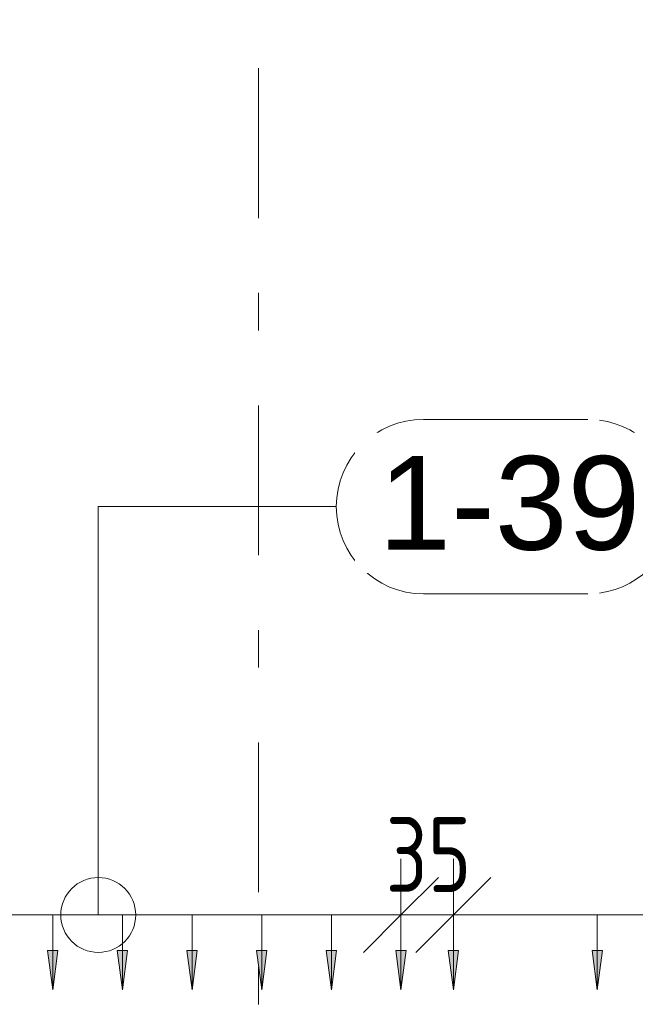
# Model space of a CAD drawing. Header units: millimetres. Extents: x 4307 to 42792, y 1610 to 10025.
# Tile 13 of 256: x 5811 to 6221, y 6036 to 6693. Entities that reach past the tile are written whole.
import ezdxf

# ---------------------------------------------------------------- set-up
doc = ezdxf.new("R2010")
doc.units = ezdxf.units.MM
doc.linetypes.add('Čára osnovy', pattern=[225, 100, -50, 25, -50])
for name, color, linetype, lineweight in [('A-ANNO-DIMS', 211, 'Continuous', 5), ('A-ANNO-DIMS-25', 211, 'Continuous', 5), ('S-GRID', 1, 'Continuous', 5), ('S-RBAR-IDEN', 171, 'Continuous', 5)]:
    doc.layers.add(name, color=color, linetype=linetype, lineweight=lineweight)
doc.styles.add('Arial_1', font='arial.ttf', dxfattribs={"height": 62.5})
doc.styles.add('ISOCPEUR_2', font='isocpeur.ttf', dxfattribs={"width": 0.8, "height": 50})
doc.dimstyles.new('Vnitřní', dxfattribs={"dimscale": 304.8, "dimtxt": 49.799059, "dimasz": 0.164042, "dimexe": 0.123031, "dimexo": 0.0625, "dimgap": 0, "dimtad": 1, "dimdec": 0, "dimzin": 0, "dimdsep": 46, "dimtxsty": 'ISOCPEUR_2', "dimblk1": 'OBLIQUE', "dimblk2": 'OBLIQUE', "dimsah": 1, "dimcen": 0.09, "dimdle": 0.123031, "dimazin": 0, "dimtfac": 1, "dimtdec": 4, "dimtix": 1, "dimtmove": 0, "dimatfit": 3, "dimfxl": 0.123031, "dimfxlon": 1, "dimtvp": 1, "dimtolj": 1, "dimtzin": 0, "dimarcsym": 2})
doc.dimstyles.new('Výztuž_kusy__řezy_', dxfattribs={"dimscale": 304.8, "dimtxt": 0.18, "dimasz": 0, "dimexe": 0, "dimexo": 0.0625, "dimgap": 0.082021, "dimtad": 1, "dimdec": 0, "dimzin": 0, "dimdsep": 46, "dimtxsty": 'Arial_1', "dimblk1": 'NONE', "dimblk2": 'NONE', "dimsah": 1, "dimcen": 0.09, "dimazin": 0, "dimtfac": 1, "dimtdec": 4, "dimtix": 1, "dimtmove": 0, "dimatfit": 3, "dimfxl": 0.164042, "dimfxlon": 1, "dimtvp": 1, "dimtfill": 1, "dimtolj": 1, "dimtzin": 0, "dimarcsym": 2})
doc.dimstyles.new('Výztuž_kusy__řezy__1', dxfattribs={"dimscale": 304.8, "dimtxt": 0.18, "dimasz": 0, "dimexe": 0, "dimexo": 0.0625, "dimgap": 0.082021, "dimtad": 1, "dimdec": 0, "dimzin": 0, "dimdsep": 46, "dimtxsty": 'ISOCPEUR_2', "dimblk1": 'NONE', "dimblk2": 'NONE', "dimsah": 1, "dimcen": 0.09, "dimazin": 0, "dimtfac": 1, "dimtdec": 4, "dimtix": 1, "dimtmove": 0, "dimatfit": 3, "dimfxl": 0.164042, "dimfxlon": 1, "dimtvp": 1, "dimtfill": 1, "dimtolj": 1, "dimtzin": 0, "dimarcsym": 2})

# ---------------------------------------------------------------- blocks, each defined once
blk = doc.blocks.new('DIMBLOCK226-V1')
at = {"layer": 'A-ANNO-DIMS-25'}
for points in [[(5786.24, 6045.48), (5789.7, 6071.76), (5782.78, 6071.76)], [(5832.7, 6045.48), (5836.16, 6071.76), (5829.24, 6071.76)]]:
    blk.add_hatch(color=256, dxfattribs=at).paths.add_polyline_path(points)
for p, q in [((5786.24, 6095.48), (5832.7, 6095.48)), ((5786.24, 6095.48), (5786.24, 6095.48)), ((5786.24, 6095.48), (5786.24, 6045.48)), ((5832.7, 6095.48), (5832.7, 6095.48)), ((5832.7, 6095.48), (5832.7, 6045.48)), ((5789.7, 6071.76), (5782.78, 6071.76)), ((5782.78, 6071.76), (5786.24, 6045.48)), ((5786.24, 6045.48), (5789.7, 6071.76)), ((5836.16, 6071.76), (5829.24, 6071.76)), ((5829.24, 6071.76), (5832.7, 6045.48)), ((5832.7, 6045.48), (5836.16, 6071.76))]:
    blk.add_line(p, q, dxfattribs=at)
blk = doc.blocks.new('_None')
blk = doc.blocks.new('DIMBLOCK227-V1')
at = {"layer": 'A-ANNO-DIMS-25'}
for points in [[(5832.7, 6045.48), (5836.16, 6071.76), (5829.24, 6071.76)], [(5879.16, 6045.48), (5882.62, 6071.76), (5875.7, 6071.76)]]:
    blk.add_hatch(color=256, dxfattribs=at).paths.add_polyline_path(points)
for p, q in [((5832.7, 6095.48), (5879.16, 6095.48)), ((5832.7, 6095.48), (5832.7, 6095.48)), ((5832.7, 6095.48), (5832.7, 6045.48)), ((5879.16, 6095.48), (5879.16, 6095.48)), ((5879.16, 6095.48), (5879.16, 6045.48)), ((5836.16, 6071.76), (5829.24, 6071.76)), ((5829.24, 6071.76), (5832.7, 6045.48)), ((5832.7, 6045.48), (5836.16, 6071.76)), ((5882.62, 6071.76), (5875.7, 6071.76)), ((5875.7, 6071.76), (5879.16, 6045.48)), ((5879.16, 6045.48), (5882.62, 6071.76))]:
    blk.add_line(p, q, dxfattribs=at)
blk = doc.blocks.new('DIMBLOCK228-V1')
at = {"layer": 'A-ANNO-DIMS-25'}
for points in [[(5879.16, 6045.48), (5882.62, 6071.76), (5875.7, 6071.76)], [(5925.62, 6045.48), (5929.08, 6071.76), (5922.16, 6071.76)]]:
    blk.add_hatch(color=256, dxfattribs=at).paths.add_polyline_path(points)
for p, q in [((5879.16, 6095.48), (5925.62, 6095.48)), ((5879.16, 6095.48), (5879.16, 6095.48)), ((5879.16, 6095.48), (5879.16, 6045.48)), ((5925.62, 6095.48), (5925.62, 6095.48)), ((5925.62, 6095.48), (5925.62, 6045.48)), ((5882.62, 6071.76), (5875.7, 6071.76)), ((5875.7, 6071.76), (5879.16, 6045.48)), ((5879.16, 6045.48), (5882.62, 6071.76)), ((5929.08, 6071.76), (5922.16, 6071.76)), ((5922.16, 6071.76), (5925.62, 6045.48)), ((5925.62, 6045.48), (5929.08, 6071.76))]:
    blk.add_line(p, q, dxfattribs=at)
blk = doc.blocks.new('DIMBLOCK229-V1')
at = {"layer": 'A-ANNO-DIMS-25'}
for points in [[(5925.62, 6045.48), (5929.08, 6071.76), (5922.16, 6071.76)], [(5972.08, 6045.48), (5975.54, 6071.76), (5968.62, 6071.76)]]:
    blk.add_hatch(color=256, dxfattribs=at).paths.add_polyline_path(points)
for p, q in [((5925.62, 6095.48), (5972.08, 6095.48)), ((5925.62, 6095.48), (5925.62, 6095.48)), ((5925.62, 6095.48), (5925.62, 6045.48)), ((5972.08, 6095.48), (5972.08, 6095.48)), ((5972.08, 6095.48), (5972.08, 6045.48)), ((5929.08, 6071.76), (5922.16, 6071.76)), ((5922.16, 6071.76), (5925.62, 6045.48)), ((5925.62, 6045.48), (5929.08, 6071.76)), ((5975.54, 6071.76), (5968.62, 6071.76)), ((5968.62, 6071.76), (5972.08, 6045.48)), ((5972.08, 6045.48), (5975.54, 6071.76))]:
    blk.add_line(p, q, dxfattribs=at)
blk = doc.blocks.new('DIMBLOCK230-V1')
at = {"layer": 'A-ANNO-DIMS-25'}
for points in [[(5972.08, 6045.48), (5975.54, 6071.76), (5968.62, 6071.76)], [(6018.54, 6045.48), (6022, 6071.76), (6015.08, 6071.76)]]:
    blk.add_hatch(color=256, dxfattribs=at).paths.add_polyline_path(points)
for p, q in [((5972.08, 6095.48), (6018.54, 6095.48)), ((5972.08, 6095.48), (5972.08, 6095.48)), ((5972.08, 6095.48), (5972.08, 6045.48)), ((6018.54, 6095.48), (6018.54, 6095.48)), ((6018.54, 6095.48), (6018.54, 6045.48)), ((5975.54, 6071.76), (5968.62, 6071.76)), ((5968.62, 6071.76), (5972.08, 6045.48)), ((5972.08, 6045.48), (5975.54, 6071.76)), ((6022, 6071.76), (6015.08, 6071.76)), ((6015.08, 6071.76), (6018.54, 6045.48)), ((6018.54, 6045.48), (6022, 6071.76))]:
    blk.add_line(p, q, dxfattribs=at)
blk = doc.blocks.new('DIMBLOCK231-V1')
at = {"layer": 'A-ANNO-DIMS-25'}
for points in [[(6018.54, 6045.48), (6022, 6071.76), (6015.08, 6071.76)], [(6065, 6045.48), (6068.46, 6071.76), (6061.54, 6071.76)]]:
    blk.add_hatch(color=256, dxfattribs=at).paths.add_polyline_path(points)
for p, q in [((6018.54, 6095.48), (6065, 6095.48)), ((6018.54, 6095.48), (6018.54, 6095.48)), ((6018.54, 6095.48), (6018.54, 6045.48)), ((6065, 6095.48), (6065, 6095.48)), ((6065, 6095.48), (6065, 6045.48)), ((6022, 6071.76), (6015.08, 6071.76)), ((6015.08, 6071.76), (6018.54, 6045.48)), ((6018.54, 6045.48), (6022, 6071.76)), ((6068.46, 6071.76), (6061.54, 6071.76)), ((6061.54, 6071.76), (6065, 6045.48)), ((6065, 6045.48), (6068.46, 6071.76))]:
    blk.add_line(p, q, dxfattribs=at)
blk = doc.blocks.new('DIMBLOCK232-V1')
at = {"layer": 'A-ANNO-DIMS-25'}
for points in [[(5461.02, 6045.48), (5464.49, 6071.76), (5457.56, 6071.76)], [(5507.48, 6045.48), (5510.94, 6071.76), (5504.02, 6071.76)], [(5553.94, 6045.48), (5557.4, 6071.76), (5550.48, 6071.76)], [(5600.4, 6045.48), (5603.86, 6071.76), (5596.94, 6071.76)], [(5646.86, 6045.48), (5650.32, 6071.76), (5643.4, 6071.76)], [(5693.32, 6045.48), (5696.78, 6071.76), (5689.86, 6071.76)], [(5739.78, 6045.48), (5743.24, 6071.76), (5736.32, 6071.76)], [(5786.24, 6045.48), (5789.7, 6071.76), (5782.78, 6071.76)], [(5832.7, 6045.48), (5836.16, 6071.76), (5829.24, 6071.76)], [(5879.16, 6045.48), (5882.62, 6071.76), (5875.7, 6071.76)], [(5925.62, 6045.48), (5929.08, 6071.76), (5922.16, 6071.76)], [(5972.08, 6045.48), (5975.54, 6071.76), (5968.62, 6071.76)], [(6018.54, 6045.48), (6022, 6071.76), (6015.08, 6071.76)], [(6065, 6045.48), (6068.46, 6071.76), (6061.54, 6071.76)]]:
    blk.add_hatch(color=256, dxfattribs=at).paths.add_polyline_path(points)
for p, q in [((5461.02, 6095.48), (6065, 6095.48)), ((5461.02, 6095.48), (5507.48, 6095.48)), ((5461.02, 6095.48), (5461.02, 6095.48)), ((5461.02, 6095.48), (5461.02, 6045.48)), ((5507.48, 6095.48), (5553.94, 6095.48)), ((5507.48, 6095.48), (5507.48, 6095.48)), ((5507.48, 6095.48), (5507.48, 6045.48)), ((5553.94, 6095.48), (5600.4, 6095.48)), ((5553.94, 6095.48), (5553.94, 6095.48)), ((5553.94, 6095.48), (5553.94, 6045.48)), ((5600.4, 6095.48), (5646.86, 6095.48)), ((5600.4, 6095.48), (5600.4, 6095.48)), ((5600.4, 6095.48), (5600.4, 6045.48)), ((5646.86, 6095.48), (5693.32, 6095.48)), ((5646.86, 6095.48), (5646.86, 6095.48)), ((5646.86, 6095.48), (5646.86, 6045.48)), ((5693.32, 6095.48), (5739.78, 6095.48)), ((5693.32, 6095.48), (5693.32, 6095.48)), ((5693.32, 6095.48), (5693.32, 6045.48)), ((5739.78, 6095.48), (5786.24, 6095.48)), ((5739.78, 6095.48), (5739.78, 6095.48)), ((5739.78, 6095.48), (5739.78, 6045.48)), ((5786.24, 6095.48), (5832.7, 6095.48)), ((5786.24, 6095.48), (5786.24, 6095.48)), ((5786.24, 6095.48), (5786.24, 6045.48)), ((5832.7, 6095.48), (5879.16, 6095.48)), ((5832.7, 6095.48), (5832.7, 6095.48)), ((5832.7, 6095.48), (5832.7, 6045.48)), ((5879.16, 6095.48), (5925.62, 6095.48)), ((5879.16, 6095.48), (5879.16, 6095.48)), ((5879.16, 6095.48), (5879.16, 6045.48)), ((5925.62, 6095.48), (5972.08, 6095.48)), ((5925.62, 6095.48), (5925.62, 6095.48)), ((5925.62, 6095.48), (5925.62, 6045.48)), ((5972.08, 6095.48), (6018.54, 6095.48)), ((5972.08, 6095.48), (5972.08, 6095.48)), ((5972.08, 6095.48), (5972.08, 6045.48)), ((6018.54, 6095.48), (6065, 6095.48)), ((6018.54, 6095.48), (6018.54, 6095.48)), ((6018.54, 6095.48), (6018.54, 6045.48)), ((6065, 6095.48), (6065, 6095.48)), ((6065, 6095.48), (6065, 6045.48)), ((5464.49, 6071.76), (5457.56, 6071.76)), ((5457.56, 6071.76), (5461.02, 6045.48)), ((5461.02, 6045.48), (5464.49, 6071.76)), ((5510.94, 6071.76), (5504.02, 6071.76)), ((5504.02, 6071.76), (5507.48, 6045.48)), ((5507.48, 6045.48), (5510.94, 6071.76)), ((5557.4, 6071.76), (5550.48, 6071.76)), ((5550.48, 6071.76), (5553.94, 6045.48)), ((5553.94, 6045.48), (5557.4, 6071.76)), ((5603.86, 6071.76), (5596.94, 6071.76)), ((5596.94, 6071.76), (5600.4, 6045.48)), ((5600.4, 6045.48), (5603.86, 6071.76)), ((5650.32, 6071.76), (5643.4, 6071.76)), ((5643.4, 6071.76), (5646.86, 6045.48)), ((5646.86, 6045.48), (5650.32, 6071.76)), ((5696.78, 6071.76), (5689.86, 6071.76)), ((5689.86, 6071.76), (5693.32, 6045.48)), ((5693.32, 6045.48), (5696.78, 6071.76)), ((5743.24, 6071.76), (5736.32, 6071.76)), ((5736.32, 6071.76), (5739.78, 6045.48)), ((5739.78, 6045.48), (5743.24, 6071.76)), ((5789.7, 6071.76), (5782.78, 6071.76)), ((5782.78, 6071.76), (5786.24, 6045.48)), ((5786.24, 6045.48), (5789.7, 6071.76)), ((5836.16, 6071.76), (5829.24, 6071.76)), ((5829.24, 6071.76), (5832.7, 6045.48)), ((5832.7, 6045.48), (5836.16, 6071.76)), ((5882.62, 6071.76), (5875.7, 6071.76)), ((5875.7, 6071.76), (5879.16, 6045.48)), ((5879.16, 6045.48), (5882.62, 6071.76)), ((5929.08, 6071.76), (5922.16, 6071.76)), ((5922.16, 6071.76), (5925.62, 6045.48)), ((5925.62, 6045.48), (5929.08, 6071.76)), ((5975.54, 6071.76), (5968.62, 6071.76)), ((5968.62, 6071.76), (5972.08, 6045.48)), ((5972.08, 6045.48), (5975.54, 6071.76)), ((6022, 6071.76), (6015.08, 6071.76)), ((6015.08, 6071.76), (6018.54, 6045.48)), ((6018.54, 6045.48), (6022, 6071.76)), ((6068.46, 6071.76), (6061.54, 6071.76)), ((6061.54, 6071.76), (6065, 6045.48)), ((6065, 6045.48), (6068.46, 6071.76))]:
    blk.add_line(p, q, dxfattribs=at)
blk = doc.blocks.new('Popisek výztuže__BEZ NATOČENÍ_ - _Typ_ množství_PRAVÝ _řezy_-573725-V1')
at = {"layer": 'S-RBAR-IDEN'}
for p, q in [((5911.19, 9413.62), (5801.5, 9413.62)), ((5801.5, 9297.19), (5911.19, 9297.19))]:
    blk.add_line(p, q, dxfattribs=at)
for centre, start, end in [((5801.5, 9355.4), 90, 270), ((5911.19, 9355.4), 277.64339, 82.35661)]:
    blk.add_arc(centre, 58.22, start, end, dxfattribs=at)
blk = doc.blocks.new('DIMBLOCK233-V1')
at = {"layer": 'A-ANNO-DIMS-25'}
for points in [[(6100, 6045.48), (6103.46, 6071.76), (6096.54, 6071.76)], [(6195.95, 6045.48), (6199.41, 6071.76), (6192.49, 6071.76)]]:
    blk.add_hatch(color=256, dxfattribs=at).paths.add_polyline_path(points)
for p, q in [((6100, 6095.48), (6195.95, 6095.48)), ((6100, 6095.48), (6100, 6095.48)), ((6100, 6095.48), (6100, 6045.48)), ((6195.95, 6095.48), (6195.95, 6095.48)), ((6195.95, 6095.48), (6195.95, 6045.48)), ((6103.46, 6071.76), (6096.54, 6071.76)), ((6096.54, 6071.76), (6100, 6045.48)), ((6100, 6045.48), (6103.46, 6071.76)), ((6199.41, 6071.76), (6192.49, 6071.76)), ((6192.49, 6071.76), (6195.95, 6045.48)), ((6195.95, 6045.48), (6199.41, 6071.76))]:
    blk.add_line(p, q, dxfattribs=at)
blk = doc.blocks.new('DIMBLOCK234-V1')
at = {"layer": 'A-ANNO-DIMS-25'}
for points in [[(6195.95, 6045.48), (6199.41, 6071.76), (6192.49, 6071.76)], [(6291.91, 6045.48), (6295.37, 6071.76), (6288.45, 6071.76)]]:
    blk.add_hatch(color=256, dxfattribs=at).paths.add_polyline_path(points)
for p, q in [((6195.95, 6095.48), (6291.91, 6095.48)), ((6195.95, 6095.48), (6195.95, 6095.48)), ((6195.95, 6095.48), (6195.95, 6045.48)), ((6291.91, 6095.48), (6291.91, 6095.48)), ((6291.91, 6095.48), (6291.91, 6045.48)), ((6199.41, 6071.76), (6192.49, 6071.76)), ((6192.49, 6071.76), (6195.95, 6045.48)), ((6195.95, 6045.48), (6199.41, 6071.76)), ((6295.37, 6071.76), (6288.45, 6071.76)), ((6288.45, 6071.76), (6291.91, 6045.48)), ((6291.91, 6045.48), (6295.37, 6071.76))]:
    blk.add_line(p, q, dxfattribs=at)
blk = doc.blocks.new('DIMBLOCK242-V1')
at = {"layer": 'A-ANNO-DIMS-25'}
for points in [[(6100, 6045.48), (6103.46, 6071.76), (6096.54, 6071.76)], [(6195.95, 6045.48), (6199.41, 6071.76), (6192.49, 6071.76)], [(6291.91, 6045.48), (6295.37, 6071.76), (6288.45, 6071.76)], [(6387.86, 6045.48), (6391.32, 6071.76), (6384.4, 6071.76)], [(6483.81, 6045.48), (6487.27, 6071.76), (6480.35, 6071.76)], [(6579.77, 6045.48), (6583.23, 6071.76), (6576.31, 6071.76)], [(6675.72, 6045.48), (6679.18, 6071.76), (6672.26, 6071.76)], [(6771.67, 6045.48), (6775.13, 6071.76), (6768.21, 6071.76)], [(6867.63, 6045.48), (6871.09, 6071.76), (6864.16, 6071.76)], [(6963.58, 6045.48), (6967.04, 6071.76), (6960.12, 6071.76)]]:
    blk.add_hatch(color=256, dxfattribs=at).paths.add_polyline_path(points)
for p, q in [((6100, 6095.48), (6963.58, 6095.48)), ((6100, 6095.48), (6195.95, 6095.48)), ((6100, 6095.48), (6100, 6095.48)), ((6100, 6095.48), (6100, 6045.48)), ((6195.95, 6095.48), (6291.91, 6095.48)), ((6195.95, 6095.48), (6195.95, 6095.48)), ((6195.95, 6095.48), (6195.95, 6045.48)), ((6291.91, 6095.48), (6387.86, 6095.48)), ((6291.91, 6095.48), (6291.91, 6095.48)), ((6291.91, 6095.48), (6291.91, 6045.48)), ((6387.86, 6095.48), (6483.81, 6095.48)), ((6387.86, 6095.48), (6387.86, 6095.48)), ((6387.86, 6095.48), (6387.86, 6045.48)), ((6483.81, 6095.48), (6579.77, 6095.48)), ((6483.81, 6095.48), (6483.81, 6095.48)), ((6483.81, 6095.48), (6483.81, 6045.48)), ((6579.77, 6095.48), (6675.72, 6095.48)), ((6579.77, 6095.48), (6579.77, 6095.48)), ((6579.77, 6095.48), (6579.77, 6045.48)), ((6675.72, 6095.48), (6771.67, 6095.48)), ((6675.72, 6095.48), (6675.72, 6095.48)), ((6675.72, 6095.48), (6675.72, 6045.48)), ((6771.67, 6095.48), (6867.63, 6095.48)), ((6771.67, 6095.48), (6771.67, 6095.48)), ((6771.67, 6095.48), (6771.67, 6045.48)), ((6867.63, 6095.48), (6963.58, 6095.48)), ((6867.63, 6095.48), (6867.63, 6095.48)), ((6867.63, 6095.48), (6867.63, 6045.48)), ((6963.58, 6095.48), (6963.58, 6095.48)), ((6963.58, 6095.48), (6963.58, 6045.48)), ((6103.46, 6071.76), (6096.54, 6071.76)), ((6096.54, 6071.76), (6100, 6045.48)), ((6100, 6045.48), (6103.46, 6071.76)), ((6199.41, 6071.76), (6192.49, 6071.76)), ((6192.49, 6071.76), (6195.95, 6045.48)), ((6195.95, 6045.48), (6199.41, 6071.76)), ((6295.37, 6071.76), (6288.45, 6071.76)), ((6288.45, 6071.76), (6291.91, 6045.48)), ((6291.91, 6045.48), (6295.37, 6071.76)), ((6391.32, 6071.76), (6384.4, 6071.76)), ((6384.4, 6071.76), (6387.86, 6045.48)), ((6387.86, 6045.48), (6391.32, 6071.76)), ((6487.27, 6071.76), (6480.35, 6071.76)), ((6480.35, 6071.76), (6483.81, 6045.48)), ((6483.81, 6045.48), (6487.27, 6071.76)), ((6583.23, 6071.76), (6576.31, 6071.76)), ((6576.31, 6071.76), (6579.77, 6045.48)), ((6579.77, 6045.48), (6583.23, 6071.76)), ((6679.18, 6071.76), (6672.26, 6071.76)), ((6672.26, 6071.76), (6675.72, 6045.48)), ((6675.72, 6045.48), (6679.18, 6071.76)), ((6775.13, 6071.76), (6768.21, 6071.76)), ((6768.21, 6071.76), (6771.67, 6045.48)), ((6771.67, 6045.48), (6775.13, 6071.76)), ((6871.09, 6071.76), (6864.16, 6071.76)), ((6864.16, 6071.76), (6867.63, 6045.48)), ((6867.63, 6045.48), (6871.09, 6071.76)), ((6967.04, 6071.76), (6960.12, 6071.76)), ((6960.12, 6071.76), (6963.58, 6045.48)), ((6963.58, 6045.48), (6967.04, 6071.76))]:
    blk.add_line(p, q, dxfattribs=at)
blk = doc.blocks.new('DIMBLOCK421-V1')
at = {"layer": 'A-ANNO-DIMS-25'}
for p, q in [((6065, 6095.48), (6065, 6132.98)), ((6100, 6095.48), (6100, 6132.98)), ((6065, 6095.48), (6090, 6120.48)), ((6100, 6095.48), (6125, 6120.48)), ((6027.5, 6095.48), (6137.5, 6095.48)), ((6065, 6095.48), (6040, 6070.48)), ((6065, 6095.48), (6065, 6057.98)), ((6100, 6095.48), (6075, 6070.48)), ((6100, 6095.48), (6100, 6057.98))]:
    blk.add_line(p, q, dxfattribs=at)
at = {"layer": 'A-ANNO-DIMS-25', "color": 0, "insert": (6054.73, 6160.8), "char_height": 50, "width": 66.6541, "attachment_point": 1, "line_spacing_factor": 1.149209, "style": 'ISOCPEUR_2'}
blk.add_mtext('35', dxfattribs=at)
blk = doc.blocks.new('_Oblique')
at = {"color": 0, "linetype": 'ByBlock', "lineweight": -2}
blk.add_line((-0.5, -0.5), (0.5, 0.5), dxfattribs=at)

msp = doc.modelspace()

# ---------------------------------------------------------------- linework, layer by layer
at = {"layer": 'S-GRID', "linetype": 'Čára osnovy', "lineweight": 9}
msp.add_line((5970, 2060.61), (5970, 9495.06), dxfattribs=at)
at = {"layer": 'S-RBAR-IDEN'}
for p, q in [((5863.07, 6368.01), (6021.82, 6368.01)), ((5863.07, 6095.48), (5863.07, 6368.01))]:
    msp.add_line(p, q, dxfattribs=at)
msp.add_circle((5863.07, 6095.48), 25, dxfattribs=at)

# ---------------------------------------------------------------- block references
msp.add_blockref('Popisek výztuže__BEZ NATOČENÍ_ - _Typ_ množství_PRAVÝ _řezy_-573725-V1', (278.54, -2987.39), dxfattribs=at)

# ---------------------------------------------------------------- dimensions: what is measured, and where the dimension line sits
at = {"layer": 'A-ANNO-DIMS'}
dim = msp.add_linear_dim(base=(6100, 6095.48), p1=(6065, 6057.98), p2=(6100, 6057.98), dimstyle='Vnitřní', override={"dimpost": '<>', "dimfxl": 35}, dxfattribs=at)
dim.commit()
dim.dimension.update_dxf_attribs({"geometry": 'DIMBLOCK421-V1', "text_midpoint": (6082.5, 6120.48)})
for base, p1, p2, text, dimstyle, override, picture, middle in [((6963.58, 6095.48), (6100, 6045.48), (6963.58, 6045.48), '96 864', 'Výztuž_kusy__řezy_', {"dimpost": '<>', "dimblk1": 'None', "dimblk2": 'None', "dimsah": 1, "dimfxl": 863.579293}, 'DIMBLOCK242-V1', (6531.79, 6152.39)), ((6065, 6095.48), (5461.02, 6045.48), (6065, 6045.48), '46 604', 'Výztuž_kusy__řezy__1', {"dimpost": '<>', "dimblk1": 'None', "dimblk2": 'None', "dimsah": 1, "dimfxl": 603.975809}, 'DIMBLOCK232-V1', (5763.01, 6145.49)), ((5832.7, 6095.48), (5786.24, 6045.48), (5832.7, 6045.48), ' ', 'Výztuž_kusy__řezy__1', {"dimpost": '<>', "dimfxl": 46.459678}, 'DIMBLOCK226-V1', (5809.47, 6095.48)), ((5879.16, 6095.48), (5832.7, 6045.48), (5879.16, 6045.48), ' ', 'Výztuž_kusy__řezy__1', {"dimpost": '<>', "dimfxl": 46.459678}, 'DIMBLOCK227-V1', (5855.93, 6095.48)), ((5925.62, 6095.48), (5879.16, 6045.48), (5925.62, 6045.48), ' ', 'Výztuž_kusy__řezy__1', {"dimpost": '<>', "dimfxl": 46.459678}, 'DIMBLOCK228-V1', (5902.39, 6095.48)), ((5972.08, 6095.48), (5925.62, 6045.48), (5972.08, 6045.48), ' ', 'Výztuž_kusy__řezy__1', {"dimpost": '<>', "dimfxl": 46.459678}, 'DIMBLOCK229-V1', (5948.85, 6095.48)), ((6018.54, 6095.48), (5972.08, 6045.48), (6018.54, 6045.48), ' ', 'Výztuž_kusy__řezy__1', {"dimpost": '<>', "dimfxl": 46.459678}, 'DIMBLOCK230-V1', (5995.31, 6095.48)), ((6065, 6095.48), (6018.54, 6045.48), (6065, 6045.48), ' ', 'Výztuž_kusy__řezy__1', {"dimpost": '<>', "dimfxl": 46.459678}, 'DIMBLOCK231-V1', (6041.77, 6095.48)), ((6195.95, 6095.48), (6100, 6045.48), (6195.95, 6045.48), ' ', 'Výztuž_kusy__řezy_', {"dimpost": '<>', "dimfxl": 95.953255}, 'DIMBLOCK233-V1', (6147.98, 6095.48)), ((6291.91, 6095.48), (6195.95, 6045.48), (6291.91, 6045.48), ' ', 'Výztuž_kusy__řezy_', {"dimpost": '<>', "dimfxl": 95.953255}, 'DIMBLOCK234-V1', (6243.93, 6095.48))]:
    dim = msp.add_linear_dim(base=base, p1=p1, p2=p2, text=text, dimstyle=dimstyle, override=override, dxfattribs=at)
    dim.commit()
    dim.dimension.update_dxf_attribs({"geometry": picture, "text_midpoint": middle})

# ---------------------------------------------------------------- next in the draw order: texts
at = {"layer": 'S-RBAR-IDEN', "insert": (6049.95, 6401.75), "char_height": 62.5, "width": 210.443, "attachment_point": 1, "style": 'Arial_1', "bg_fill": 3, "box_fill_scale": 1.25, "bg_fill_color": 256, "bg_fill_true_color": 13158600, "bg_fill_transparency": 0}
msp.add_mtext('1-39', dxfattribs=at)

doc.saveas('drawing.dxf')
